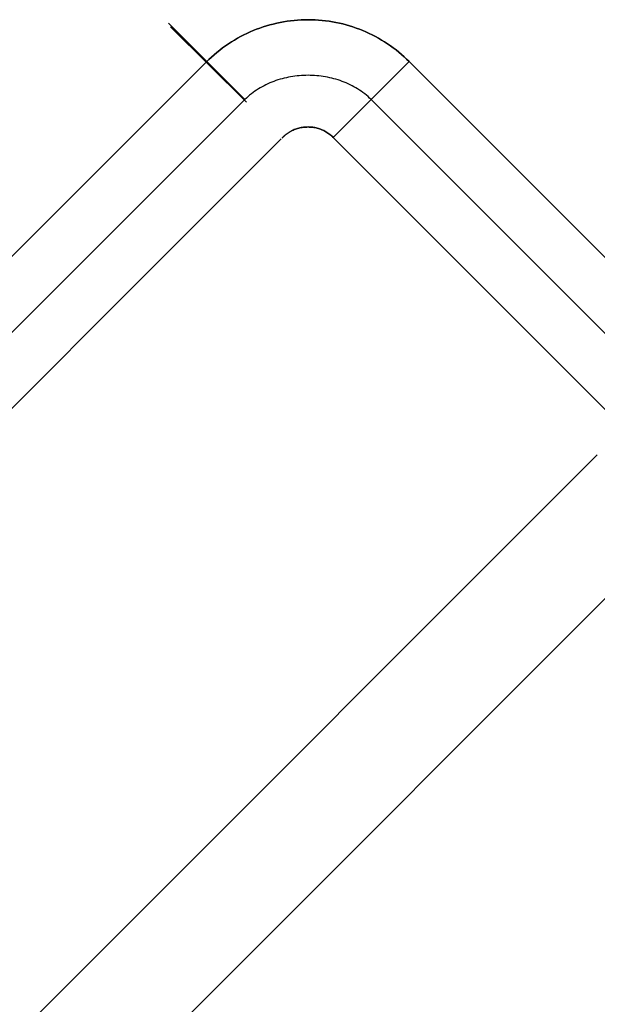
# Model space of a CAD drawing. Header units: millimetres. Extents: x -1030 to 192, y -442 to 180.
# Tile 241 of 256: x 153 to 161, y 166 to 180. Entities that reach past the tile are written whole.
import ezdxf

# ---------------------------------------------------------------- set-up
doc = ezdxf.new("R2010")
doc.units = ezdxf.units.MM
doc.header["$MEASUREMENT"] = 0
doc.layers.add('OVIDIO 120x60x72h', color=7, linetype='Continuous')

msp = doc.modelspace()

# ---------------------------------------------------------------- linework, layer by layer
at = {"layer": 'OVIDIO 120x60x72h', "extrusion": (0.999884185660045, 0.0002316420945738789, -0.01521714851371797)}
msp.add_lwpolyline([(179.9191117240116, 37.96897322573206), (168.9563127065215, 758.0592514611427)], dxfattribs=at)
at = {"layer": 'OVIDIO 120x60x72h', "extrusion": (8.002787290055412e-07, 8.002763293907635e-07, 0.9999999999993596)}
for points in [[(155.8989409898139, 179.3606868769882), (138.2304189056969, 161.6922177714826)], [(138.2304189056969, 161.6922177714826), (155.8989409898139, 179.3606868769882)]]:
    msp.add_lwpolyline(points, dxfattribs=at)
at = {"layer": 'OVIDIO 120x60x72h', "extrusion": (0.9998846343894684, 0.000231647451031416, -0.015187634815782)}
for points in [[(168.3401360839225, 758.0396942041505), (179.3245927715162, 37.94253848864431)], [(179.3245927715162, 37.94253848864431), (168.3401360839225, 758.0396942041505)]]:
    msp.add_lwpolyline(points, dxfattribs=at)
at = {"layer": 'OVIDIO 120x60x72h', "extrusion": (0.0141831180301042, -0.01409696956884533, 0.9998000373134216)}
for points in [[(156.4426454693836, 178.8182145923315), (155.3786241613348, 179.875561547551)], [(155.3786241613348, 179.875561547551), (156.4426454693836, 178.8182145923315)]]:
    msp.add_lwpolyline(points, dxfattribs=at)
at = {"layer": 'OVIDIO 120x60x72h', "extrusion": (0.01521962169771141, -0.01521962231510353, 0.9997683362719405)}
msp.add_lwpolyline([(155.3484423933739, 179.9267452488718), (156.4091912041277, 178.8662421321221)], dxfattribs=at)
at = {"layer": 'OVIDIO 120x60x72h'}
for points in [[(157.6762115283, 178.3089279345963), (158.7368688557, 179.3695852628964)], [(158.7368688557, 179.3695852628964), (157.6762115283, 178.3089279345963)], [(158.7368688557, 179.3695852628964), (191.2631254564, 146.8433286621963)], [(191.2631254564, 146.8433286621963), (158.7368688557, 179.3695852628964)], [(138.7606546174, 161.1620390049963), (156.4307653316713, 178.8321497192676)], [(158.206541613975, 178.8392580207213), (190.732798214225, 146.3130014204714)], [(190.2024681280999, 145.7826713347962), (157.6762115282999, 178.3089279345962)], [(157.6762115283, 178.3089279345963), (190.2024681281, 145.7826713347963)], [(125.1846461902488, 137.6856520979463), (161.3686376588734, 173.8696435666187)], [(126.2451569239, 136.6251413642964), (162.4365183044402, 172.8165027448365)]]:
    msp.add_lwpolyline(points, dxfattribs=at)
at = {"layer": 'OVIDIO 120x60x72h', "extrusion": (0.0002316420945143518, 0.9998841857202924, 0.01521714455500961)}
for points in [[(-169.658007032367, 752.9275073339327), (-158.6953102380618, 32.84413071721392)], [(-158.6953102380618, 32.84413071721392), (-169.658007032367, 752.9275073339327)]]:
    msp.add_lwpolyline(points, dxfattribs=at)
at = {"layer": 'OVIDIO 120x60x72h', "extrusion": (0.9998841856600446, 0.0002316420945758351, -0.01521714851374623)}
msp.add_lwpolyline([(178.4192708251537, 37.9451930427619), (167.45636847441, 758.042258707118)], dxfattribs=at)
at = {"layer": 'OVIDIO 120x60x72h', "extrusion": (0.0004054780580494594, 0.0004054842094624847, 0.9999998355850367)}
for points in [[(156.9482453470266, 178.2890187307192), (139.2766489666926, 160.617157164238)], [(139.2766489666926, 160.617157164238), (156.9482453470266, 178.2890187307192)]]:
    msp.add_lwpolyline(points, dxfattribs=at)
at = {"layer": 'OVIDIO 120x60x72h', "extrusion": (0.9998844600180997, 0.0002316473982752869, -0.01519911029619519)}
for points in [[(178.2671044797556, 37.9304923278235), (167.2907915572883, 758.0375016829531)], [(167.2907915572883, 758.0375016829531), (178.2671044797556, 37.9304923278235)]]:
    msp.add_lwpolyline(points, dxfattribs=at)
at = {"layer": 'OVIDIO 120x60x72h', "extrusion": (0.0002316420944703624, 0.9998841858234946, 0.01521713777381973)}
for points in [[(-168.5976003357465, 752.9436523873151), (-157.6348986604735, 32.86027584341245)], [(-157.6348986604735, 32.86027584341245), (-168.5976003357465, 752.9436523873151)]]:
    msp.add_lwpolyline(points, dxfattribs=at)
at = {"layer": 'OVIDIO 120x60x72h', "extrusion": (0, 1, 0)}
for points in [[(-165.568367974, 755.5378085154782), (419.1110923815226, 755.5378085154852)], [(419.1110923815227, 753.2894482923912), (-165.1888364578, 753.2894482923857)], [(-165.1888364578, 753.2894482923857), (419.1110923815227, 753.2894482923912)], [(-165.5697511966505, 755.1931791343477), (419.1110923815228, 755.1931791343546)], [(-165.568367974, 755.5783021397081), (419.1110923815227, 755.5783024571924)], [(419.1110923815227, 757.0783026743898), (-165.5683679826, 757.0783026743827)], [(419.1110923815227, 755.5783024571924), (-165.568367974, 755.5783021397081)], [(-165.5683679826, 757.0783026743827), (419.1110923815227, 757.0783026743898)]]:
    msp.add_lwpolyline(points, dxfattribs=at)
at = {"layer": 'OVIDIO 120x60x72h', "extrusion": (-0.2655070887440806, 0.8812084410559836, -0.3911235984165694)}
for points in [[(-162.7003158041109, 680.4121478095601), (-208.3200516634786, 739.6322720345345)], [(-208.3200516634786, 739.6322720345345), (-162.7003158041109, 680.4121478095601)]]:
    msp.add_lwpolyline(points, dxfattribs=at)
at = {"layer": 'OVIDIO 120x60x72h', "extrusion": (-0.2028516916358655, -0.1089792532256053, 0.973126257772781)}
for points in [[(-69.61607326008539, 231.6799034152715), (-69.6160732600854, 392.3357478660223)], [(-69.6160732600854, 392.3357478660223), (-69.61607326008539, 231.6799034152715)]]:
    msp.add_lwpolyline(points, dxfattribs=at)
at = {"layer": 'OVIDIO 120x60x72h', "extrusion": (-0.2028516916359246, -0.1089792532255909, 0.9731262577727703)}
msp.add_lwpolyline([(-69.32060326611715, 392.3357478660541), (-69.32060326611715, 231.6799034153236)], dxfattribs=at)
at = {"layer": 'OVIDIO 120x60x72h', "extrusion": (-0.2655604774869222, 0.8811853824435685, -0.3911393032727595)}
for points in [[(-209.0509467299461, 739.0913446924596), (-162.7306473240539, 678.9730491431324)], [(-162.7306473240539, 678.9730491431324), (-209.0509467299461, 739.0913446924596)]]:
    msp.add_lwpolyline(points, dxfattribs=at)
at = {"layer": 'OVIDIO 120x60x72h', "extrusion": (-7.538766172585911e-07, 0.9999999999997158, 0)}
for points in [[(419.110966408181, 754.6319700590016), (-165.1889624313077, 754.6310890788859)], [(-165.1889624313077, 754.6310890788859), (419.110966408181, 754.6319700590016)]]:
    msp.add_lwpolyline(points, dxfattribs=at)
at = {"layer": 'OVIDIO 120x60x72h', "extrusion": (-0.2028516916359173, -0.1089792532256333, 0.9731262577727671)}
for points in [[(-69.02513327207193, 392.3357478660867), (-69.02513327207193, 231.6799034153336)], [(-69.02513327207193, 231.6799034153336), (-69.02513327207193, 392.3357478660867)]]:
    msp.add_lwpolyline(points, dxfattribs=at)
at = {"layer": 'OVIDIO 120x60x72h'}
for points in [[(155.8989694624, 179.3607153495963, 35.57827439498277), (155.9352908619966, 179.3970210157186, 35.57828793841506), (155.9723424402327, 179.4321517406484, 35.57829894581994), (156.0101048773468, 179.4661125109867, 35.57830762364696), (156.0485588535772, 179.4989083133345, 35.57831417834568), (156.0876850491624, 179.5305441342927, 35.57831881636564), (156.1274641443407, 179.5610249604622, 35.57832174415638), (156.1678768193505, 179.590355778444, 35.57832316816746), (156.2089037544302, 179.618541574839, 35.57832329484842), (156.2505256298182, 179.6455873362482, 35.57832233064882), (156.292723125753, 179.6714980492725, 35.5783204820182), (156.3354769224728, 179.6962787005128, 35.57831795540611), (156.378767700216, 179.7199342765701, 35.5783149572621), (156.4225761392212, 179.7424697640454, 35.57831169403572), (156.4668829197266, 179.7638901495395, 35.57830837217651), (156.5116687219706, 179.7842004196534, 35.57830519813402), (156.5569142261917, 179.803405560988, 35.5783023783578), (156.602598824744, 179.8215083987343, 35.5783000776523), (156.6486967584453, 179.8385031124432, 35.57829829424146), (156.6951809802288, 179.8543817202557, 35.57829698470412), (156.742024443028, 179.8691362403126, 35.57829610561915), (156.7892000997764, 179.8827586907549, 35.57829561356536), (156.8366809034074, 179.8952410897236, 35.57829546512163), (156.8844398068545, 179.9065754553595, 35.57829561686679), (156.932449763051, 179.9167538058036, 35.57829602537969), (156.9806837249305, 179.9257681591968, 35.57829664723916), (157.0291146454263, 179.9336105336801, 35.57829743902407), (157.0777154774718, 179.9402729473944, 35.57829835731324), (157.1264591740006, 179.9457474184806, 35.57829935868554), (157.1753186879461, 179.9500259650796, 35.5783003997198), (157.2242669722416, 179.9531006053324, 35.57830143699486), (157.2732769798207, 179.9549633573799, 35.57830242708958), (157.3223216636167, 179.955606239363, 35.5783033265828), (157.3713735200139, 179.9550236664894, 35.57830410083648), (157.4204032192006, 179.9532196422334, 35.57830475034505), (157.4693809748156, 179.9502005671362, 35.57830528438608), (157.5182770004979, 179.9459728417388, 35.5783057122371), (157.5670615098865, 179.9405428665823, 35.57830604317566), (157.6157047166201, 179.9339170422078, 35.57830628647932), (157.6641768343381, 179.9261017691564, 35.57830645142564), (157.7124480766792, 179.9171034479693, 35.57830654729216), (157.7604886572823, 179.9069284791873, 35.57830658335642), (157.8082687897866, 179.8955832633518, 35.578306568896), (157.8557586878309, 179.8830742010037, 35.57830651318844), (157.9029285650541, 179.8694076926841, 35.57830642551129), (157.9497486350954, 179.8545901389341, 35.57830631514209), (157.9961891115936, 179.8386279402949, 35.57830619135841), (158.0422202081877, 179.8215274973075, 35.57830606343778), (158.0878121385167, 179.803295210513, 35.57830594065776), (158.1329359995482, 179.7839391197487, 35.57830582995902), (158.177566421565, 179.7634738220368, 35.57830572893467), (158.2216789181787, 179.7419155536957, 35.57830563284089), (158.2652490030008, 179.719280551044, 35.57830553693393), (158.3082521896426, 179.6955850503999, 35.57830543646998), (158.3506639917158, 179.670845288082, 35.57830532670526), (158.3924599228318, 179.6450775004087, 35.57830520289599), (158.4336154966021, 179.6182979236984, 35.57830506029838), (158.4741062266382, 179.5905227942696, 35.57830489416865), (158.5139076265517, 179.5617683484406, 35.57830469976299), (158.552995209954, 179.5320508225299, 35.57830447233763), (158.5913444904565, 179.501386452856, 35.57830420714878), (158.6289309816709, 179.4697914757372, 35.57830389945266), (158.6657301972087, 179.4372821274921, 35.57830354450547), (158.7017176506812, 179.403874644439, 35.57830313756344), (158.7368688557, 179.3695852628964, 35.57830267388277)], [(158.7368688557, 179.3695852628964, 35.57830267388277), (158.7017176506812, 179.403874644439, 35.57830313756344), (158.6657301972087, 179.4372821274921, 35.57830354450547), (158.6289309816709, 179.4697914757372, 35.57830389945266), (158.5913444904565, 179.501386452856, 35.57830420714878), (158.552995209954, 179.5320508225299, 35.57830447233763), (158.5139076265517, 179.5617683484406, 35.57830469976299), (158.4741062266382, 179.5905227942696, 35.57830489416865), (158.4336154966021, 179.6182979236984, 35.57830506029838), (158.3924599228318, 179.6450775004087, 35.57830520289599), (158.3506639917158, 179.670845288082, 35.57830532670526), (158.3082521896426, 179.6955850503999, 35.57830543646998), (158.2652490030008, 179.719280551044, 35.57830553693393), (158.2216789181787, 179.7419155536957, 35.57830563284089), (158.177566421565, 179.7634738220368, 35.57830572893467), (158.1329359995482, 179.7839391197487, 35.57830582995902), (158.0878121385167, 179.803295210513, 35.57830594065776), (158.0422202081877, 179.8215274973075, 35.57830606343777), (157.9961891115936, 179.8386279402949, 35.57830619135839), (157.9497486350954, 179.8545901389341, 35.57830631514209), (157.9029285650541, 179.8694076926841, 35.57830642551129), (157.8557586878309, 179.8830742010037, 35.57830651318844), (157.8082687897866, 179.8955832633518, 35.578306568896), (157.7604886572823, 179.9069284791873, 35.57830658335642), (157.7124480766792, 179.9171034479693, 35.57830654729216), (157.6641768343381, 179.9261017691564, 35.57830645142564), (157.6157047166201, 179.9339170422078, 35.57830628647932), (157.5670615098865, 179.9405428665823, 35.57830604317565), (157.5182770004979, 179.9459728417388, 35.57830571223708), (157.4693809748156, 179.9502005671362, 35.57830528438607), (157.4204032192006, 179.9532196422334, 35.57830475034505), (157.3713735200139, 179.9550236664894, 35.57830410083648), (157.3223216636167, 179.955606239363, 35.5783033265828), (157.2732769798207, 179.9549633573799, 35.57830242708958), (157.2242669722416, 179.9531006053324, 35.57830143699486), (157.1753186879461, 179.9500259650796, 35.5783003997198), (157.1264591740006, 179.9457474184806, 35.57829935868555), (157.0777154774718, 179.9402729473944, 35.57829835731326), (157.0291146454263, 179.9336105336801, 35.57829743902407), (156.9806837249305, 179.9257681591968, 35.57829664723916), (156.932449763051, 179.9167538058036, 35.57829602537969), (156.8844398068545, 179.9065754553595, 35.57829561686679), (156.8366809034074, 179.8952410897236, 35.57829546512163), (156.7892000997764, 179.8827586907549, 35.57829561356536), (156.742024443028, 179.8691362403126, 35.57829610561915), (156.6951809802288, 179.8543817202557, 35.57829698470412), (156.6486967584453, 179.8385031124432, 35.57829829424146), (156.602598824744, 179.8215083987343, 35.5783000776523), (156.5569142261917, 179.803405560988, 35.57830237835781), (156.5116687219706, 179.7842004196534, 35.57830519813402), (156.4668829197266, 179.7638901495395, 35.57830837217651), (156.4225761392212, 179.7424697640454, 35.57831169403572), (156.378767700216, 179.7199342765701, 35.5783149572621), (156.3354769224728, 179.6962787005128, 35.57831795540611), (156.292723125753, 179.6714980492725, 35.5783204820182), (156.2505256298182, 179.6455873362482, 35.57832233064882), (156.2089037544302, 179.618541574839, 35.57832329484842), (156.1678768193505, 179.590355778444, 35.57832316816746), (156.1274641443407, 179.5610249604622, 35.57832174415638), (156.0876850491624, 179.5305441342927, 35.57831881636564), (156.0485588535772, 179.4989083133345, 35.57831417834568), (156.0101048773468, 179.4661125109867, 35.57830762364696), (155.9723424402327, 179.4321517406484, 35.57829894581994), (155.9352908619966, 179.3970210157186, 35.57828793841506), (155.8989694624, 179.3607153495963, 35.57827439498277)], [(158.2065378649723, 178.8392543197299, 35.57830266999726), (158.1845092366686, 178.8600675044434, 35.57791257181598), (158.1619463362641, 178.8802202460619, 35.57752359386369), (158.1388664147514, 178.8997125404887, 35.57713589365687), (158.1152867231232, 178.9185443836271, 35.57674962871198), (158.0912245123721, 178.9367157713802, 35.5763649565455), (158.0666970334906, 178.9542266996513, 35.5759820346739), (158.0417215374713, 178.9710771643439, 35.57560102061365), (158.0163152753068, 178.987267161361, 35.57522207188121), (157.9904954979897, 179.0027966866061, 35.57484534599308), (157.9642794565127, 179.0176657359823, 35.57447100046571), (157.9376844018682, 179.0318743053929, 35.57409919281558), (157.910727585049, 179.0454223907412, 35.57373008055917), (157.8834262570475, 179.0583099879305, 35.57336382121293), (157.8557976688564, 179.070537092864, 35.57300057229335), (157.8278590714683, 179.082103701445, 35.5726404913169), (157.7996277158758, 179.0930098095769, 35.57228373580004), (157.7711208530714, 179.1032554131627, 35.57193046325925), (157.7423557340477, 179.1128405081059, 35.57158083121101), (157.7133496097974, 179.1217650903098, 35.57123499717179), (157.684119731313, 179.1300291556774, 35.57089311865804), (157.6546833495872, 179.1376327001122, 35.57055535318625), (157.6250577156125, 179.1445757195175, 35.5702218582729), (157.5952600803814, 179.1508582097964, 35.56989279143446), (157.5653076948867, 179.1564801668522, 35.56956831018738), (157.5352178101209, 179.1614415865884, 35.56924857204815), (157.5050076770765, 179.1657424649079, 35.56893373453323), (157.4746945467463, 179.1693827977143, 35.56862395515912), (157.4442956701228, 179.1723625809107, 35.56831939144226), (157.4138282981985, 179.1746818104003, 35.56802020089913), (157.383309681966, 179.1763404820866, 35.56772654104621), (157.3527570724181, 179.1773385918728, 35.56743856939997), (157.3221877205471, 179.177676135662, 35.56715644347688), (157.2916188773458, 179.1773531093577, 35.56688032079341), (157.2610677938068, 179.176369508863, 35.56661035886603), (157.2305517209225, 179.1747253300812, 35.56634671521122), (157.2000879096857, 179.1724205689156, 35.56608954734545), (157.1696936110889, 179.1694552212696, 35.56583901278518), (157.1393860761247, 179.1658292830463, 35.5655952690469), (157.1091825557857, 179.161542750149, 35.56535847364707), (157.0791003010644, 179.1565956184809, 35.56512878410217), (157.0491565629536, 179.1509878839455, 35.56490635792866), (157.0193685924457, 179.1447195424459, 35.56469135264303), (156.9897536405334, 179.1377905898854, 35.56448392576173), (156.9603289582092, 179.1302010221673, 35.56428423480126), (156.9311117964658, 179.1219508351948, 35.56409243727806), (156.9021194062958, 179.1130400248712, 35.56390869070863), (156.8733690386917, 179.1034685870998, 35.56373315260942), (156.8448779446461, 179.0932365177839, 35.56356598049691), (156.8166633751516, 179.0823438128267, 35.56340733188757), (156.7887425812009, 179.0707904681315, 35.56325736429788), (156.7611328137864, 179.0585764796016, 35.56311623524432), (156.7338513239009, 179.0457018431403, 35.56298410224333), (156.7069153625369, 179.0321665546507, 35.56286112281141), (156.6803421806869, 179.0179706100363, 35.56274745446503), (156.6541490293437, 179.0031140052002, 35.56264325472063), (156.6283531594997, 178.9875967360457, 35.56254868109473), (156.6029718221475, 178.9714187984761, 35.56246389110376), (156.5780222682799, 178.9545801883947, 35.56238904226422), (156.5535217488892, 178.9370809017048, 35.56232429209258), (156.5294875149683, 178.9189209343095, 35.56226979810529), (156.5059368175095, 178.9001002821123, 35.56222571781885), (156.4828869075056, 178.8806189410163, 35.56219220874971), (156.460355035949, 178.8604769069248, 35.56216942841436), (156.4383584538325, 178.8396741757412, 35.56215753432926), (156.4322881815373, 178.8337217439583, 35.56215617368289)], [(157.6762115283, 178.3089279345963, 35.57830267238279), (157.6644055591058, 178.3203465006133, 35.57724861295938), (157.6522269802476, 178.3313672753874, 35.57619912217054), (157.6396916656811, 178.3419809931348, 35.57515454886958), (157.626815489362, 178.3521783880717, 35.57411524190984), (157.6136143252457, 178.3619501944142, 35.57308155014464), (157.6001040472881, 178.3712871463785, 35.57205382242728), (157.5863005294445, 178.3801799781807, 35.5710324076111), (157.5722196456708, 178.388619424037, 35.5700176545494), (157.5578772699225, 178.3965962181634, 35.56900991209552), (157.5432892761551, 178.4041010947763, 35.56800952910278), (157.5284715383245, 178.4111247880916, 35.56701685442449), (157.513439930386, 178.4176580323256, 35.56603223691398), (157.4982103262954, 178.4236915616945, 35.56505602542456), (157.4827986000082, 178.4292161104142, 35.56408856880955), (157.4672206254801, 178.4342224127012, 35.56313021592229), (157.4514922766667, 178.4387012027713, 35.56218131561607), (157.4356294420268, 178.4426450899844, 35.56124264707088), (157.4196480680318, 178.4460541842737, 35.56031671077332), (157.4035641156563, 178.4489304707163, 35.55940643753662), (157.3873935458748, 178.4512759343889, 35.55851475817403), (157.3711523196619, 178.4530925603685, 35.55764460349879), (157.3548563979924, 178.454382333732, 35.55679890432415), (157.3385217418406, 178.4551472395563, 35.55598059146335), (157.3221643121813, 178.4553892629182, 35.55519259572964), (157.3058000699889, 178.4551103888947, 35.55443784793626), (157.2894449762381, 178.4543126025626, 35.55371927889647), (157.2731149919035, 178.4529978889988, 35.55303981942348), (157.2568260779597, 178.4511682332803, 35.55240240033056), (157.2405941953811, 178.4488256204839, 35.55180995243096), (157.2244353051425, 178.4459720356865, 35.55126540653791), (157.2083653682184, 178.442609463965, 35.55077169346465), (157.1924003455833, 178.4387398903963, 35.55033174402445), (157.1765558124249, 178.4343638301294, 35.54994733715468), (157.1608458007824, 178.4294759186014, 35.5496156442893), (157.145283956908, 178.4240693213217, 35.54933268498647), (157.1298839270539, 178.4181372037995, 35.54909447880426), (157.1146593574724, 178.411672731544, 35.54889704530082), (157.0996238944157, 178.4046690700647, 35.54873640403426), (157.0921813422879, 178.4009629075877, 35.54866863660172), (157.0847911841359, 178.3971193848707, 35.54860857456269), (157.0774551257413, 178.3931376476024, 35.54855572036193), (157.0701748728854, 178.3890168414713, 35.54850957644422), (157.06295213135, 178.3847561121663, 35.54846964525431), (157.0557886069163, 178.3803546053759, 35.54843542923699), (157.0486860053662, 178.3758114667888, 35.54840643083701), (157.0416460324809, 178.3711258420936, 35.54838215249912), (157.0346703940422, 178.366296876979, 35.5483620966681), (157.0277607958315, 178.3613237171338, 35.54834576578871), (157.0209189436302, 178.3562055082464, 35.54833266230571), (157.0141465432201, 178.3509413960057, 35.54832228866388), (157.0074453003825, 178.3455305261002, 35.54831414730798), (157.000816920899, 178.3399720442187, 35.54830774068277), (156.9942631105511, 178.3342650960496, 35.548302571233), (156.9877855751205, 178.3284088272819, 35.54829814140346), (156.9813860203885, 178.322402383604, 35.5482939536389), (156.9750661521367, 178.3162449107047, 35.54828951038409), (156.9688276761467, 178.3099355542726, 35.54828431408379), (156.9626722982, 178.3034734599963, 35.54827786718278)], [(156.9626722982, 178.3034734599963, 35.54827786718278), (156.9688276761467, 178.3099355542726, 35.54828431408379), (156.9750661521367, 178.3162449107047, 35.54828951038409), (156.9813860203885, 178.322402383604, 35.5482939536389), (156.9877855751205, 178.3284088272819, 35.54829814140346), (156.9942631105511, 178.3342650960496, 35.548302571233), (157.000816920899, 178.3399720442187, 35.54830774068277), (157.0074453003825, 178.3455305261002, 35.54831414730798), (157.0141465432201, 178.3509413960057, 35.54832228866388), (157.0209189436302, 178.3562055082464, 35.54833266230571), (157.0277607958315, 178.3613237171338, 35.54834576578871), (157.0346703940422, 178.366296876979, 35.5483620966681), (157.0416460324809, 178.3711258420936, 35.54838215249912), (157.0486860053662, 178.3758114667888, 35.54840643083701), (157.0557886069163, 178.3803546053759, 35.54843542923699), (157.06295213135, 178.3847561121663, 35.54846964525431), (157.0701748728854, 178.3890168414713, 35.54850957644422), (157.0774551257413, 178.3931376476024, 35.54855572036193), (157.0847911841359, 178.3971193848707, 35.54860857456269), (157.0921813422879, 178.4009629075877, 35.54866863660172), (157.0996238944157, 178.4046690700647, 35.54873640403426), (157.1146593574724, 178.411672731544, 35.54889704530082), (157.1298839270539, 178.4181372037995, 35.54909447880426), (157.145283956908, 178.4240693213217, 35.54933268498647), (157.1608458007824, 178.4294759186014, 35.5496156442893), (157.1765558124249, 178.4343638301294, 35.54994733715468), (157.1924003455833, 178.4387398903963, 35.55033174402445), (157.2083653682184, 178.442609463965, 35.55077169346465), (157.2244353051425, 178.4459720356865, 35.55126540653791), (157.2405941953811, 178.4488256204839, 35.55180995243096), (157.2568260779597, 178.4511682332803, 35.55240240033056), (157.2731149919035, 178.4529978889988, 35.55303981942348), (157.2894449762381, 178.4543126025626, 35.55371927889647), (157.3058000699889, 178.4551103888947, 35.55443784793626), (157.3221643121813, 178.4553892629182, 35.55519259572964), (157.3385217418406, 178.4551472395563, 35.55598059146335), (157.3548563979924, 178.454382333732, 35.55679890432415), (157.3711523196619, 178.4530925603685, 35.55764460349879), (157.3873935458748, 178.4512759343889, 35.55851475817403), (157.4035641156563, 178.4489304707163, 35.55940643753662), (157.4196480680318, 178.4460541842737, 35.56031671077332), (157.4356294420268, 178.4426450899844, 35.56124264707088), (157.4514922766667, 178.4387012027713, 35.56218131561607), (157.4672206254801, 178.4342224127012, 35.56313021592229), (157.4827986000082, 178.4292161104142, 35.56408856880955), (157.4982103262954, 178.4236915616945, 35.56505602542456), (157.513439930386, 178.4176580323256, 35.56603223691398), (157.5284715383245, 178.4111247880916, 35.56701685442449), (157.5432892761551, 178.4041010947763, 35.56800952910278), (157.5578772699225, 178.3965962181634, 35.56900991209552), (157.5722196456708, 178.388619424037, 35.5700176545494), (157.5863005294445, 178.3801799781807, 35.5710324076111), (157.6001040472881, 178.3712871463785, 35.57205382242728), (157.6136143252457, 178.3619501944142, 35.57308155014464), (157.626815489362, 178.3521783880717, 35.57411524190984), (157.6396916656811, 178.3419809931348, 35.57515454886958), (157.6522269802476, 178.3313672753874, 35.57619912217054), (157.6644055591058, 178.3203465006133, 35.57724861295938), (157.6762115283, 178.3089279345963, 35.57830267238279)]]:
    msp.add_polyline3d(points, dxfattribs=at)

doc.saveas('drawing.dxf')
